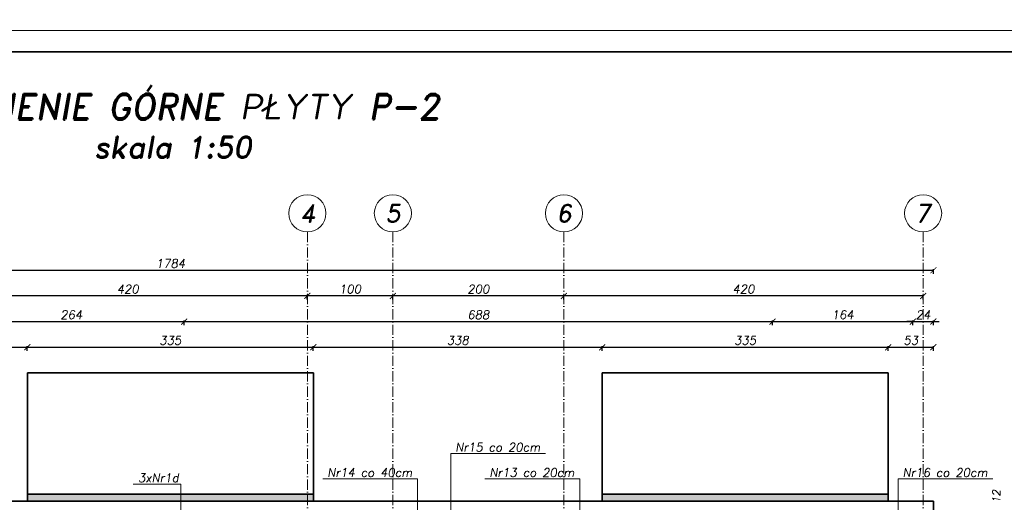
# Model space of a CAD drawing. Header units: millimetres. Extents: x 300938 to 312016, y 11971 to 20881.
# Tile 100 of 239: x 309692 to 310844, y 15290 to 15854. Entities that reach past the tile are written whole.
import ezdxf

# ---------------------------------------------------------------- set-up
doc = ezdxf.new("R2010")
doc.units = ezdxf.units.MM
doc.linetypes.add('ACAD_ISO10W100', pattern=[18, 12, -3, 0, -3])
for name, color, linetype, lineweight in [('konstrukcja', 3, 'Continuous', 35), ('konstrukcja wymiary', 1, 'Continuous', 13), ('kreskowanie', 253, 'Continuous', 0), ('opisy', 2, 'Continuous', 18), ('osie', 5, 'ACAD_ISO10W100', 13)]:
    doc.layers.add(name, color=color, linetype=linetype, lineweight=lineweight)
doc.styles.add('KONSTRUKCJA', font='romand.shx', dxfattribs={"oblique": 10})
doc.styles.get("Standard").update_dxf_attribs({"font": 'romand.shx', "oblique": 10})
doc.dimstyles.new('150', dxfattribs={"dimtxt": 10, "dimasz": 7, "dimexe": 1.25, "dimexo": 0.625, "dimgap": 3, "dimtad": 1, "dimdec": 0, "dimrnd": 0.5, "dimtxsty": 'KONSTRUKCJA', "dimblk": 'ARCHTICK', "dimcen": 2.5, "dimadec": 0, "dimazin": 0, "dimtfac": 1, "dimtdec": 0, "dimtix": 1, "dimtmove": 0, "dimatfit": 3, "dimfxl": 4, "dimfxlon": 1, "dimarcsym": 0})

# ---------------------------------------------------------------- blocks, each defined once
blk = doc.blocks.new('_ArchTick')
at = {"color": 0, "linetype": 'ByBlock', "lineweight": 13, "const_width": 0.15}
blk.add_lwpolyline([(-0.5, -0.5), (0.5, 0.5)], dxfattribs=at)
blk = doc.blocks.new('*D2126')
at = {"layer": 'Defpoints', "color": 0, "transparency": 16777216}
for p in [(309884.6, 15501.2), (309620.6, 14520.2), (309884.6, 14520.2)]:
    blk.add_point(p, dxfattribs=at)
at = {"layer": 'konstrukcja wymiary', "color": 0, "lineweight": -2, "transparency": 16777216}
for p, q in [((309620.6, 15497.2), (309620.6, 15502.5)), ((309620.6, 15501.2), (309884.6, 15501.2)), ((309884.6, 15497.2), (309884.6, 15502.5))]:
    blk.add_line(p, q, dxfattribs=at)
at = {"layer": 'konstrukcja wymiary', "color": 0, "lineweight": -2, "transparency": 16777216, "xscale": 7, "yscale": 7, "zscale": 7, "rotation": 180}
blk.add_blockref('_ArchTick', (309620.6, 15501.2), dxfattribs=at)
at = {"layer": 'konstrukcja wymiary', "color": 0, "lineweight": -2, "transparency": 16777216, "xscale": 7, "yscale": 7, "zscale": 7}
blk.add_blockref('_ArchTick', (309884.6, 15501.2), dxfattribs=at)
at = {"layer": 'konstrukcja wymiary', "color": 0, "transparency": 16777216, "insert": (309752.6, 15509.2), "char_height": 10, "attachment_point": 5, "style": 'KONSTRUKCJA'}
blk.add_mtext('264', dxfattribs=at)
blk = doc.blocks.new('*D2127')
at = {"layer": 'Defpoints', "color": 0, "transparency": 16777216}
for p in [(310572.6, 15501.2), (309884.6, 14520.2), (310572.6, 14393.2)]:
    blk.add_point(p, dxfattribs=at)
at = {"layer": 'konstrukcja wymiary', "color": 0, "lineweight": -2, "transparency": 16777216}
for p, q in [((309884.6, 15497.2), (309884.6, 15502.5)), ((309884.6, 15501.2), (310572.6, 15501.2)), ((310572.6, 15497.2), (310572.6, 15502.5))]:
    blk.add_line(p, q, dxfattribs=at)
at = {"layer": 'konstrukcja wymiary', "color": 0, "lineweight": -2, "transparency": 16777216, "xscale": 7, "yscale": 7, "zscale": 7, "rotation": 180}
blk.add_blockref('_ArchTick', (309884.6, 15501.2), dxfattribs=at)
at = {"layer": 'konstrukcja wymiary', "color": 0, "lineweight": -2, "transparency": 16777216, "xscale": 7, "yscale": 7, "zscale": 7}
blk.add_blockref('_ArchTick', (310572.6, 15501.2), dxfattribs=at)
at = {"layer": 'konstrukcja wymiary', "color": 0, "transparency": 16777216, "insert": (310228.6, 15509.2), "char_height": 10, "attachment_point": 5, "style": 'KONSTRUKCJA'}
blk.add_mtext('688', dxfattribs=at)
blk = doc.blocks.new('*D2128')
at = {"layer": 'Defpoints', "color": 0, "transparency": 16777216}
for p in [(310736.6, 15501.2), (310572.6, 14393.2), (310736.6, 14393.2)]:
    blk.add_point(p, dxfattribs=at)
at = {"layer": 'konstrukcja wymiary', "color": 0, "lineweight": -2, "transparency": 16777216}
for p, q in [((310572.6, 15497.2), (310572.6, 15502.5)), ((310572.6, 15501.2), (310736.6, 15501.2)), ((310736.6, 15497.2), (310736.6, 15502.5))]:
    blk.add_line(p, q, dxfattribs=at)
at = {"layer": 'konstrukcja wymiary', "color": 0, "lineweight": -2, "transparency": 16777216, "xscale": 7, "yscale": 7, "zscale": 7, "rotation": 180}
blk.add_blockref('_ArchTick', (310572.6, 15501.2), dxfattribs=at)
at = {"layer": 'konstrukcja wymiary', "color": 0, "lineweight": -2, "transparency": 16777216, "xscale": 7, "yscale": 7, "zscale": 7}
blk.add_blockref('_ArchTick', (310736.6, 15501.2), dxfattribs=at)
at = {"layer": 'konstrukcja wymiary', "color": 0, "transparency": 16777216, "insert": (310654.6, 15509.2), "char_height": 10, "attachment_point": 5, "style": 'KONSTRUKCJA'}
blk.add_mtext('164', dxfattribs=at)
blk = doc.blocks.new('*D2129')
at = {"layer": 'Defpoints', "color": 0, "transparency": 16777216}
for p in [(310760.6, 15501.2), (310760.6, 15291.2), (310736.6, 14393.2)]:
    blk.add_point(p, dxfattribs=at)
at = {"layer": 'konstrukcja wymiary', "color": 0, "lineweight": -2, "transparency": 16777216}
for p, q in [((310736.6, 15501.2), (310729.6, 15501.2)), ((310736.6, 15497.2), (310736.6, 15502.5)), ((310736.6, 15501.2), (310760.6, 15501.2)), ((310760.6, 15497.2), (310760.6, 15502.5)), ((310760.6, 15501.2), (310767.6, 15501.2))]:
    blk.add_line(p, q, dxfattribs=at)
at = {"layer": 'konstrukcja wymiary', "color": 0, "lineweight": -2, "transparency": 16777216, "xscale": 7, "yscale": 7, "zscale": 7}
blk.add_blockref('_ArchTick', (310736.6, 15501.2), dxfattribs=at)
at = {"layer": 'konstrukcja wymiary', "color": 0, "lineweight": -2, "transparency": 16777216, "xscale": 7, "yscale": 7, "zscale": 7, "rotation": 180}
blk.add_blockref('_ArchTick', (310760.6, 15501.2), dxfattribs=at)
at = {"layer": 'konstrukcja wymiary', "color": 0, "transparency": 16777216, "insert": (310748.6, 15509.2), "char_height": 10, "attachment_point": 5, "style": 'KONSTRUKCJA'}
blk.add_mtext('24', dxfattribs=at)
blk = doc.blocks.new('*D2130')
at = {"layer": 'Defpoints', "color": 0, "transparency": 16777216}
for p in [(310328.6, 15531.2), (310328.6, 15291.2), (310748.6, 15291.2)]:
    blk.add_point(p, dxfattribs=at)
at = {"layer": 'konstrukcja wymiary', "color": 0, "lineweight": -2, "transparency": 16777216}
for p, q in [((310328.6, 15527.2), (310328.6, 15532.5)), ((310748.6, 15531.2), (310328.6, 15531.2)), ((310748.6, 15527.2), (310748.6, 15532.5))]:
    blk.add_line(p, q, dxfattribs=at)
at = {"layer": 'konstrukcja wymiary', "color": 0, "lineweight": -2, "transparency": 16777216, "xscale": 7, "yscale": 7, "zscale": 7, "rotation": 180}
blk.add_blockref('_ArchTick', (310328.6, 15531.2), dxfattribs=at)
at = {"layer": 'konstrukcja wymiary', "color": 0, "lineweight": -2, "transparency": 16777216, "xscale": 7, "yscale": 7, "zscale": 7}
blk.add_blockref('_ArchTick', (310748.6, 15531.2), dxfattribs=at)
at = {"layer": 'konstrukcja wymiary', "color": 0, "transparency": 16777216, "insert": (310538.6, 15539.2), "char_height": 10, "attachment_point": 5, "style": 'KONSTRUKCJA'}
blk.add_mtext('420', dxfattribs=at)
blk = doc.blocks.new('*D2131')
at = {"layer": 'Defpoints', "color": 0, "transparency": 16777216}
for p in [(310128.6, 15531.2), (310128.6, 15291.2), (310328.6, 15291.2)]:
    blk.add_point(p, dxfattribs=at)
at = {"layer": 'konstrukcja wymiary', "color": 0, "lineweight": -2, "transparency": 16777216}
for p, q in [((310128.6, 15527.2), (310128.6, 15532.5)), ((310328.6, 15531.2), (310128.6, 15531.2)), ((310328.6, 15527.2), (310328.6, 15532.5))]:
    blk.add_line(p, q, dxfattribs=at)
at = {"layer": 'konstrukcja wymiary', "color": 0, "lineweight": -2, "transparency": 16777216, "xscale": 7, "yscale": 7, "zscale": 7, "rotation": 180}
blk.add_blockref('_ArchTick', (310128.6, 15531.2), dxfattribs=at)
at = {"layer": 'konstrukcja wymiary', "color": 0, "lineweight": -2, "transparency": 16777216, "xscale": 7, "yscale": 7, "zscale": 7}
blk.add_blockref('_ArchTick', (310328.6, 15531.2), dxfattribs=at)
at = {"layer": 'konstrukcja wymiary', "color": 0, "transparency": 16777216, "insert": (310228.6, 15539.2), "char_height": 10, "attachment_point": 5, "style": 'KONSTRUKCJA'}
blk.add_mtext('200', dxfattribs=at)
blk = doc.blocks.new('*D2132')
at = {"layer": 'Defpoints', "color": 0, "transparency": 16777216}
for p in [(310028.6, 15531.2), (310028.6, 15291.2), (310128.6, 15291.2)]:
    blk.add_point(p, dxfattribs=at)
at = {"layer": 'konstrukcja wymiary', "color": 0, "lineweight": -2, "transparency": 16777216}
for p, q in [((310028.6, 15527.2), (310028.6, 15532.5)), ((310128.6, 15531.2), (310028.6, 15531.2)), ((310128.6, 15527.2), (310128.6, 15532.5))]:
    blk.add_line(p, q, dxfattribs=at)
at = {"layer": 'konstrukcja wymiary', "color": 0, "lineweight": -2, "transparency": 16777216, "xscale": 7, "yscale": 7, "zscale": 7, "rotation": 180}
blk.add_blockref('_ArchTick', (310028.6, 15531.2), dxfattribs=at)
at = {"layer": 'konstrukcja wymiary', "color": 0, "lineweight": -2, "transparency": 16777216, "xscale": 7, "yscale": 7, "zscale": 7}
blk.add_blockref('_ArchTick', (310128.6, 15531.2), dxfattribs=at)
at = {"layer": 'konstrukcja wymiary', "color": 0, "transparency": 16777216, "insert": (310078.6, 15539.2), "char_height": 10, "attachment_point": 5, "style": 'KONSTRUKCJA'}
blk.add_mtext('100', dxfattribs=at)
blk = doc.blocks.new('*D2133')
at = {"layer": 'Defpoints', "color": 0, "transparency": 16777216}
for p in [(309608.6, 15531.2), (309608.6, 15291.2), (310028.6, 15291.2)]:
    blk.add_point(p, dxfattribs=at)
at = {"layer": 'konstrukcja wymiary', "color": 0, "lineweight": -2, "transparency": 16777216}
for p, q in [((309608.6, 15527.2), (309608.6, 15532.5)), ((310028.6, 15531.2), (309608.6, 15531.2)), ((310028.6, 15527.2), (310028.6, 15532.5))]:
    blk.add_line(p, q, dxfattribs=at)
at = {"layer": 'konstrukcja wymiary', "color": 0, "lineweight": -2, "transparency": 16777216, "xscale": 7, "yscale": 7, "zscale": 7, "rotation": 180}
blk.add_blockref('_ArchTick', (309608.6, 15531.2), dxfattribs=at)
at = {"layer": 'konstrukcja wymiary', "color": 0, "lineweight": -2, "transparency": 16777216, "xscale": 7, "yscale": 7, "zscale": 7}
blk.add_blockref('_ArchTick', (310028.6, 15531.2), dxfattribs=at)
at = {"layer": 'konstrukcja wymiary', "color": 0, "transparency": 16777216, "insert": (309818.6, 15539.2), "char_height": 10, "attachment_point": 5, "style": 'KONSTRUKCJA'}
blk.add_mtext('420', dxfattribs=at)
blk = doc.blocks.new('*D2136')
at = {"layer": 'Defpoints', "color": 0, "transparency": 16777216}
for p in [(310760.6, 15561.2), (308976.6, 15291.2), (310760.6, 15291.2)]:
    blk.add_point(p, dxfattribs=at)
at = {"layer": 'konstrukcja wymiary', "color": 0, "lineweight": -2, "transparency": 16777216}
for p, q in [((308976.6, 15557.2), (308976.6, 15562.5)), ((308976.6, 15561.2), (310760.6, 15561.2)), ((310760.6, 15557.2), (310760.6, 15562.5))]:
    blk.add_line(p, q, dxfattribs=at)
at = {"layer": 'konstrukcja wymiary', "color": 0, "lineweight": -2, "transparency": 16777216, "xscale": 7, "yscale": 7, "zscale": 7, "rotation": 180}
blk.add_blockref('_ArchTick', (308976.6, 15561.2), dxfattribs=at)
at = {"layer": 'konstrukcja wymiary', "color": 0, "lineweight": -2, "transparency": 16777216, "xscale": 7, "yscale": 7, "zscale": 7}
blk.add_blockref('_ArchTick', (310760.6, 15561.2), dxfattribs=at)
at = {"layer": 'konstrukcja wymiary', "color": 0, "transparency": 16777216, "insert": (309868.6, 15569.2), "char_height": 10, "attachment_point": 5, "style": 'KONSTRUKCJA'}
blk.add_mtext('1784', dxfattribs=at)
blk = doc.blocks.new('*D2911')
at = {"layer": 'Defpoints', "color": 0, "transparency": 16777216}
for p in [(309701.2, 15471.2), (309363.9, 15441.2), (309701.2, 15441.2)]:
    blk.add_point(p, dxfattribs=at)
at = {"layer": 'konstrukcja wymiary', "color": 0, "lineweight": -2, "transparency": 16777216}
for p, q in [((309363.9, 15467.2), (309363.9, 15472.5)), ((309363.9, 15471.2), (309701.2, 15471.2)), ((309701.2, 15467.2), (309701.2, 15472.5))]:
    blk.add_line(p, q, dxfattribs=at)
at = {"layer": 'konstrukcja wymiary', "color": 0, "lineweight": -2, "transparency": 16777216, "xscale": 7, "yscale": 7, "zscale": 7, "rotation": 180}
blk.add_blockref('_ArchTick', (309363.9, 15471.2), dxfattribs=at)
at = {"layer": 'konstrukcja wymiary', "color": 0, "lineweight": -2, "transparency": 16777216, "xscale": 7, "yscale": 7, "zscale": 7}
blk.add_blockref('_ArchTick', (309701.2, 15471.2), dxfattribs=at)
at = {"layer": 'konstrukcja wymiary', "color": 0, "transparency": 16777216, "insert": (309532.6, 15479.2), "char_height": 10, "attachment_point": 5, "style": 'KONSTRUKCJA'}
blk.add_mtext('338', dxfattribs=at)
blk = doc.blocks.new('*D2912')
at = {"layer": 'Defpoints', "color": 0, "transparency": 16777216}
for p in [(310035.6, 15471.2), (309701.2, 15441.2), (310035.6, 15441.2)]:
    blk.add_point(p, dxfattribs=at)
at = {"layer": 'konstrukcja wymiary', "color": 0, "lineweight": -2, "transparency": 16777216}
for p, q in [((309701.2, 15467.2), (309701.2, 15472.5)), ((309701.2, 15471.2), (310035.6, 15471.2)), ((310035.6, 15467.2), (310035.6, 15472.5))]:
    blk.add_line(p, q, dxfattribs=at)
at = {"layer": 'konstrukcja wymiary', "color": 0, "lineweight": -2, "transparency": 16777216, "xscale": 7, "yscale": 7, "zscale": 7, "rotation": 180}
blk.add_blockref('_ArchTick', (309701.2, 15471.2), dxfattribs=at)
at = {"layer": 'konstrukcja wymiary', "color": 0, "lineweight": -2, "transparency": 16777216, "xscale": 7, "yscale": 7, "zscale": 7}
blk.add_blockref('_ArchTick', (310035.6, 15471.2), dxfattribs=at)
at = {"layer": 'konstrukcja wymiary', "color": 0, "transparency": 16777216, "insert": (309868.4, 15479.2), "char_height": 10, "attachment_point": 5, "style": 'KONSTRUKCJA'}
blk.add_mtext('335', dxfattribs=at)
blk = doc.blocks.new('*D2913')
at = {"layer": 'Defpoints', "color": 0, "transparency": 16777216}
for p in [(310373.3, 15471.2), (310035.6, 15441.2), (310373.3, 15441.2)]:
    blk.add_point(p, dxfattribs=at)
at = {"layer": 'konstrukcja wymiary', "color": 0, "lineweight": -2, "transparency": 16777216}
for p, q in [((310035.6, 15467.2), (310035.6, 15472.5)), ((310035.6, 15471.2), (310373.3, 15471.2)), ((310373.3, 15467.2), (310373.3, 15472.5))]:
    blk.add_line(p, q, dxfattribs=at)
at = {"layer": 'konstrukcja wymiary', "color": 0, "lineweight": -2, "transparency": 16777216, "xscale": 7, "yscale": 7, "zscale": 7, "rotation": 180}
blk.add_blockref('_ArchTick', (310035.6, 15471.2), dxfattribs=at)
at = {"layer": 'konstrukcja wymiary', "color": 0, "lineweight": -2, "transparency": 16777216, "xscale": 7, "yscale": 7, "zscale": 7}
blk.add_blockref('_ArchTick', (310373.3, 15471.2), dxfattribs=at)
at = {"layer": 'konstrukcja wymiary', "color": 0, "transparency": 16777216, "insert": (310204.5, 15479.2), "char_height": 10, "attachment_point": 5, "style": 'KONSTRUKCJA'}
blk.add_mtext('338', dxfattribs=at)
blk = doc.blocks.new('*D2914')
at = {"layer": 'Defpoints', "color": 0, "transparency": 16777216}
for p in [(310707.7, 15471.2), (310373.3, 15441.2), (310707.7, 15441.2)]:
    blk.add_point(p, dxfattribs=at)
at = {"layer": 'konstrukcja wymiary', "color": 0, "lineweight": -2, "transparency": 16777216}
for p, q in [((310373.3, 15467.2), (310373.3, 15472.5)), ((310373.3, 15471.2), (310707.7, 15471.2)), ((310707.7, 15467.2), (310707.7, 15472.5))]:
    blk.add_line(p, q, dxfattribs=at)
at = {"layer": 'konstrukcja wymiary', "color": 0, "lineweight": -2, "transparency": 16777216, "xscale": 7, "yscale": 7, "zscale": 7, "rotation": 180}
blk.add_blockref('_ArchTick', (310373.3, 15471.2), dxfattribs=at)
at = {"layer": 'konstrukcja wymiary', "color": 0, "lineweight": -2, "transparency": 16777216, "xscale": 7, "yscale": 7, "zscale": 7}
blk.add_blockref('_ArchTick', (310707.7, 15471.2), dxfattribs=at)
at = {"layer": 'konstrukcja wymiary', "color": 0, "transparency": 16777216, "insert": (310540.5, 15479.2), "char_height": 10, "attachment_point": 5, "style": 'KONSTRUKCJA'}
blk.add_mtext('335', dxfattribs=at)
blk = doc.blocks.new('*D2915')
at = {"layer": 'Defpoints', "color": 0, "transparency": 16777216}
for p in [(310760.6, 15471.2), (310707.7, 15441.2), (310760.6, 15291.2)]:
    blk.add_point(p, dxfattribs=at)
at = {"layer": 'konstrukcja wymiary', "color": 0, "lineweight": -2, "transparency": 16777216}
for p, q in [((310707.7, 15467.2), (310707.7, 15472.5)), ((310707.7, 15471.2), (310760.6, 15471.2)), ((310760.6, 15467.2), (310760.6, 15472.5))]:
    blk.add_line(p, q, dxfattribs=at)
at = {"layer": 'konstrukcja wymiary', "color": 0, "lineweight": -2, "transparency": 16777216, "xscale": 7, "yscale": 7, "zscale": 7, "rotation": 180}
blk.add_blockref('_ArchTick', (310707.7, 15471.2), dxfattribs=at)
at = {"layer": 'konstrukcja wymiary', "color": 0, "lineweight": -2, "transparency": 16777216, "xscale": 7, "yscale": 7, "zscale": 7}
blk.add_blockref('_ArchTick', (310760.6, 15471.2), dxfattribs=at)
at = {"layer": 'konstrukcja wymiary', "color": 0, "transparency": 16777216, "insert": (310734.2, 15479.2), "char_height": 10, "attachment_point": 5, "style": 'KONSTRUKCJA'}
blk.add_mtext('53', dxfattribs=at)

msp = doc.modelspace()

# ---------------------------------------------------------------- hatches: boundary and pattern name
at = {"layer": 'kreskowanie'}
h = msp.add_hatch(dxfattribs=at)
h.set_pattern_fill('HONEY', color=256)
h.set_pattern_definition([(0, (3009.9047, 0), (4.7625, 2.749630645), [3.175, -6.35]), (120, (3009.9047, 0), (-4.76249999, 2.749630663), [3.175, -6.35]), (60, (3009.9047, 0), (1e-08, 5.499261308), [-6.35, 3.175])])
h.paths.add_polyline_path([(309911.565, 15291.224), (310035.631, 15291.224), (310035.631, 15299.224), (309911.565, 15299.224)])
h.paths.add_polyline_path([(309729.097, 15291.224), (309911.565, 15291.224), (309911.565, 15299.224), (309729.097, 15299.224)])
h.paths.add_polyline_path([(309729.097, 15291.224), (309729.097, 15299.224), (309701.231, 15299.224), (309701.231, 15291.224)])
h = msp.add_hatch(dxfattribs=at)
h.set_pattern_fill('HONEY', color=256)
h.set_pattern_definition([(0, (3682.018, 0), (4.7625, 2.749630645), [3.175, -6.35]), (120, (3682.018, 0), (-4.76249999, 2.749630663), [3.175, -6.35]), (60, (3682.018, 0), (1e-08, 5.499261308), [-6.35, 3.175])])
h.paths.add_polyline_path([(310583.679, 15291.224), (310707.744, 15291.224), (310707.744, 15299.224), (310583.679, 15299.224)])
h.paths.add_polyline_path([(310401.211, 15291.224), (310583.679, 15291.224), (310583.679, 15299.224), (310401.211, 15299.224)])
h.paths.add_polyline_path([(310401.211, 15291.224), (310401.211, 15299.224), (310373.344, 15299.224), (310373.344, 15291.224)])

# ---------------------------------------------------------------- linework, layer by layer
at = {"layer": 'konstrukcja'}
for p, q in [((309701.231, 15291.224), (309701.231, 15441.224)), ((309701.231, 15441.224), (310035.631, 15441.224)), ((309701.231, 15291.224), (309701.231, 15441.224)), ((309701.231, 15441.224), (310035.631, 15441.224)), ((310035.631, 15441.224), (310035.631, 15291.224)), ((310035.631, 15441.224), (310035.631, 15291.224)), ((310373.344, 15291.224), (310373.344, 15441.224)), ((310373.344, 15441.224), (310707.744, 15441.224)), ((310373.344, 15291.224), (310373.344, 15441.224)), ((310373.344, 15441.224), (310707.744, 15441.224)), ((310707.744, 15441.224), (310707.744, 15291.224)), ((310707.744, 15441.224), (310707.744, 15291.224)), ((310760.631, 15291.224), (308976.631, 15291.224)), ((309701.231, 15299.224), (310035.631, 15299.224)), ((310373.344, 15299.224), (310707.744, 15299.224)), ((310760.631, 14052.224), (310760.631, 15291.224))]:
    msp.add_line(p, q, dxfattribs=at)
msp.add_lwpolyline([(311991.285, 15816.794), (311991.285, 13766.794), (306291.285, 13766.794), (306291.285, 15816.794)], close=True, dxfattribs=at)
at = {"layer": 'konstrukcja wymiary'}
for p, q in [((310196.237, 15107.224), (310196.237, 15346.841)), ((310307.133, 15346.841), (310196.237, 15346.841)), ((310157.578, 15317.211), (310046.682, 15317.211)), ((310157.578, 15051.724), (310157.578, 15317.211)), ((310347.076, 15317.211), (310236.18, 15317.211)), ((310347.076, 15317.211), (310347.076, 15249.724)), ((310830.19, 15317.211), (310719.293, 15317.211)), ((310719.293, 15317.211), (310719.293, 15127.224)), ((309880.589, 15310.963), (309825.141, 15310.963)), ((309880.589, 15026.866), (309880.589, 15310.963))]:
    msp.add_line(p, q, dxfattribs=at)
for points in [[(312016.285, 17941.794), (312016.285, 15841.794), (306266.285, 15841.794), (306266.285, 17941.794)], [(312016.285, 15841.794), (312016.285, 13741.794), (306266.285, 13741.794), (306266.285, 15841.794)]]:
    msp.add_lwpolyline(points, close=True, dxfattribs=at)
at = {"layer": 'opisy'}
for centre in [(310028.631, 15627.848), (310128.631, 15627.848), (310328.631, 15627.848), (310748.631, 15627.848)]:
    msp.add_circle(centre, 21.7, dxfattribs=at)
at = {"layer": 'osie'}
for p, q in [((310028.631, 15606.148), (310028.631, 13976.332)), ((310128.631, 15606.148), (310128.631, 13976.332)), ((310328.631, 15606.148), (310328.631, 13976.332)), ((310748.631, 15606.148), (310748.631, 13976.332))]:
    msp.add_line(p, q, dxfattribs=at)

# ---------------------------------------------------------------- texts
at = {"layer": 'opisy', "attachment_point": 5}
for s, insert, char_height, width in [('{\\H0.66667x;ZBROJENIE GÓRNE PŁYTY P-2\\P\\H0.83333x;skala 1:50}', (309871.268, 15730.121), 45, 1829.46597), ('4', (310028.631, 15627.848), 21, 6.92519), ('5', (310128.631, 15627.848), 21, 6.92519), ('6', (310328.631, 15627.848), 21, 6.92519), ('7', (310748.631, 15627.848), 21, 6.92519), ('Nr15 co 20cm', (310251.282, 15354.287), 10, 231.49388), ('3xNr1d', (309854.465, 15318.408), 10, 231.49388), ('Nr14 co 40cm', (310101.728, 15324.657), 10, 231.49388), ('Nr13 co 20cm', (310291.225, 15324.657), 10, 231.49388), ('Nr16 co 20cm', (310774.339, 15324.657), 10, 231.49388)]:
    msp.add_mtext(s, dxfattribs=dict(at, insert=insert, char_height=char_height, width=width))
at = {"layer": 'opisy', "insert": (310834.168, 15296.75), "char_height": 9, "width": 253.11941, "attachment_point": 5, "rotation": 90}
msp.add_mtext('12', dxfattribs=at)

# ---------------------------------------------------------------- dimensions: what is measured, and where the dimension line sits
at = {"layer": 'konstrukcja wymiary'}
for base, p1, p2, picture, middle in [((310760.631, 15561.224), (308976.631, 15291.224), (310760.631, 15291.224), '*D2136', (309868.631, 15569.224)), ((310328.631, 15531.224), (310748.631, 15291.224), (310328.631, 15291.224), '*D2130', (310538.631, 15539.224))]:
    dim = msp.add_linear_dim(base=base, p1=p1, p2=p2, dimstyle='150', dxfattribs=at)
    dim.commit()
    dim.dimension.update_dxf_attribs({"geometry": picture, "text_midpoint": middle})
for base, p1, p2, picture, middle in [((309608.631, 15531.224), (310028.631, 15291.224), (309608.631, 15291.224), '*D2133', (309818.631, 15539.224)), ((310028.631, 15531.224), (310128.631, 15291.224), (310028.631, 15291.224), '*D2132', (310078.631, 15539.224)), ((310128.631, 15531.224), (310328.631, 15291.224), (310128.631, 15291.224), '*D2131', (310228.631, 15539.224)), ((309884.631, 15501.224), (309620.631, 14520.224), (309884.631, 14520.224), '*D2126', (309752.631, 15509.224)), ((310572.631, 15501.224), (309884.631, 14520.224), (310572.631, 14393.224), '*D2127', (310228.631, 15509.224)), ((310736.631, 15501.224), (310572.631, 14393.224), (310736.631, 14393.224), '*D2128', (310654.631, 15509.224)), ((310760.631, 15501.224), (310736.631, 14393.224), (310760.631, 15291.224), '*D2129', (310748.631, 15509.224)), ((309701.231, 15471.224), (309363.918, 15441.224), (309701.231, 15441.224), '*D2911', (309532.574, 15479.224)), ((310035.631, 15471.224), (309701.231, 15441.224), (310035.631, 15441.224), '*D2912', (309868.431, 15479.224)), ((310373.344, 15471.224), (310035.631, 15441.224), (310373.344, 15441.224), '*D2913', (310204.488, 15479.224)), ((310707.744, 15471.224), (310373.344, 15441.224), (310707.744, 15441.224), '*D2914', (310540.544, 15479.224)), ((310760.631, 15471.224), (310707.744, 15441.224), (310760.631, 15291.224), '*D2915', (310734.188, 15479.224))]:
    dim = msp.add_linear_dim(base=base, p1=p1, p2=p2, dimstyle='150', override={"dimtmove": 1}, dxfattribs=at)
    dim.commit()
    dim.dimension.update_dxf_attribs({"geometry": picture, "text_midpoint": middle})

doc.saveas('drawing.dxf')
